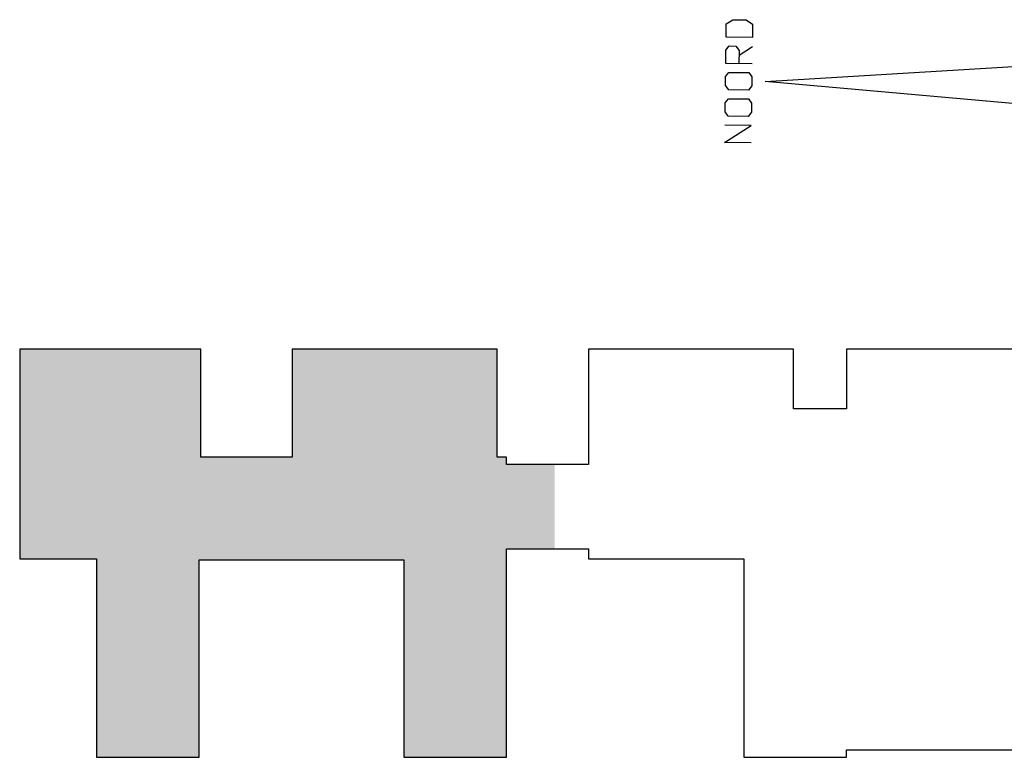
# Model space of a CAD drawing. Header units: millimetres. Extents: x -6587 to 170951, y 244 to 951952.
# Tile 86 of 102: x 158262 to 164312, y 878176 to 882706. Entities that reach past the tile are written whole.
import ezdxf

# ---------------------------------------------------------------- set-up
doc = ezdxf.new("R2010")
doc.units = ezdxf.units.MM
doc.header["$LTSCALE"] = 100
for name, color, linetype in [('AL$2----_RENVOOI', 7, 'CONTINUOUS'), ('AL$5----_NOORDPIJL', 7, 'CONTINUOUS'), ('BL$4----', 7, 'CONTINUOUS')]:
    doc.layers.add(name, color=color, linetype=linetype)

msp = doc.modelspace()

# ---------------------------------------------------------------- hatches: boundary and pattern name
at = {"layer": 'BL$4----'}
msp.add_hatch(color=8, dxfattribs=at).paths.add_polyline_path([(161548.5, 879974.4), (161252.8, 879974.4), (161252.8, 880020.1), (161196.3, 880020.1), (161196.3, 880682.7), (159937, 880682.7), (159937, 880020.1), (159375.9, 880020.1), (159375.9, 880682.7), (158262.1, 880682.7), (158262.1, 879395.3), (158734.3, 879395.3), (158734.3, 878175.7), (159365, 878175.7), (159365, 879389.3), (160622.1, 879389.3), (160622.1, 878175.7), (161252.8, 878175.7), (161252.8, 879456.2), (161548.5, 879456.2)])

# ---------------------------------------------------------------- linework, layer by layer
at = {"layer": 'AL$2----_RENVOOI', "color": 8}
msp.add_lwpolyline([(164601.1, 880682.7), (163341.8, 880682.7), (163341.8, 880315.4), (163016.7, 880315.4), (163016.7, 880682.7), (161757.4, 880682.7), (161757.4, 879974.4), (161252.8, 879974.4), (161252.8, 880020.1), (161196.3, 880020.1), (161196.3, 880682.7), (159937, 880682.7), (159937, 880020.1), (159375.9, 880020.1), (159375.9, 880682.7), (158262.1, 880682.7), (158262.1, 879395.3), (158734.3, 879395.3), (158734.3, 878175.7), (159365, 878175.7), (159365, 879389.3), (160622.1, 879389.3), (160622.1, 878175.7), (161252.8, 878175.7), (161252.8, 879456.2), (161757.4, 879456.2), (161757.4, 879395.3), (162712.1, 879395.3), (162712.1, 878175.7), (163342.9, 878175.7), (163342.9, 878221.4), (164599.9, 878221.4)], dxfattribs=at)
at = {"layer": 'AL$5----_NOORDPIJL', "color": 8}
for points in [[(162764.4, 882597.5), (162602.6, 882599.7), (162603.8, 882680.5), (162644.6, 882706.2), (162725.6, 882705.1), (162765.6, 882678.3), (162764.4, 882597.5)], [(162762.2, 882435.5), (162600.4, 882437.7), (162601.5, 882518.7), (162622.1, 882544.7), (162662.6, 882544.1), (162682.5, 882517.6), (162681.4, 882436.6)], [(162682.1, 882489.3), (162763.6, 882540.7)], [(164432.3, 882186), (162842.8, 882326.2), (164435.6, 882422.2)], [(162739.9, 882274), (162618.4, 882275.7), (162598.5, 882302.2), (162599.3, 882356.9), (162619.9, 882382.9), (162741.4, 882381.2), (162761.1, 882354.7), (162760.3, 882299.9), (162739.9, 882274)], [(162737.6, 882112.2), (162616.1, 882113.9), (162596.3, 882140.4), (162597, 882194.9), (162617.6, 882221.1), (162739.1, 882219.4), (162758.8, 882192.7), (162758, 882138.1), (162737.6, 882112.2)], [(162755.4, 881949.9), (162593.6, 881952.2), (162756.9, 882057.1), (162595.1, 882059.4)]]:
    msp.add_lwpolyline(points, dxfattribs=at)

doc.saveas('drawing.dxf')
